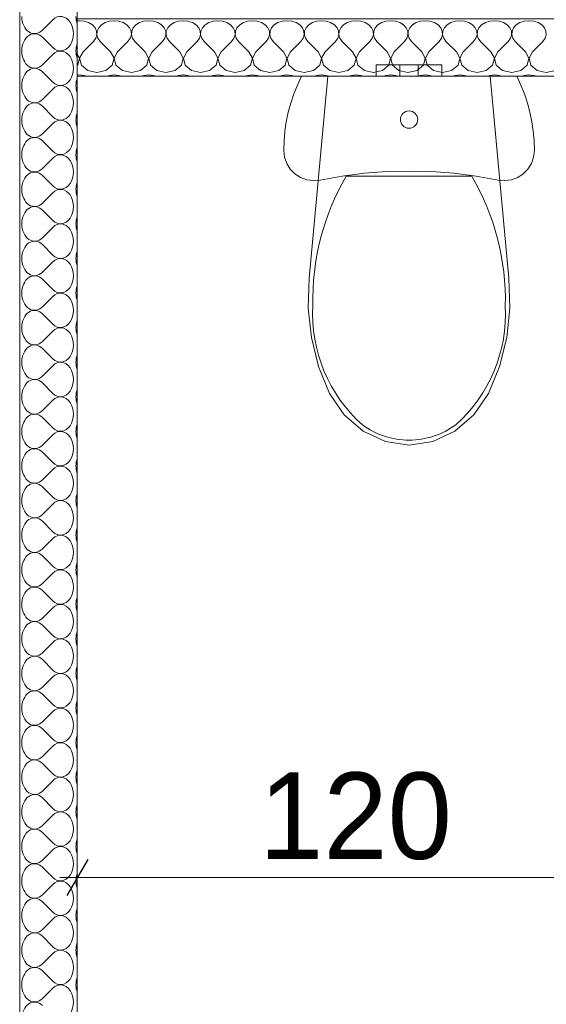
# Model space of a CAD drawing. Header units: millimetres. Extents: x 100377 to 152816, y -1988 to 13902.
# Tile 15 of 58: x 128595 to 129509, y 1867 to 3575. Entities that reach past the tile are written whole.
import ezdxf

# ---------------------------------------------------------------- set-up
doc = ezdxf.new("R2010")
doc.units = ezdxf.units.MM
doc.header["$MEASUREMENT"] = 0
doc.layers.add('Nowe_0', color=7, linetype='Continuous')
doc.layers.add('Nowe_299-A Wymiary Opisy', color=7, linetype='Continuous')
for name, color, linetype, lineweight in [('Nowe_0_Nr_pióra__1', 7, 'Continuous', 13), ('Nowe_0_Nr_pióra__2', 251, 'Continuous', 13), ('Nowe_0_Nr_pióra__58', 1, 'Continuous', 13), ('Nowe_299-A Wymiary Opisy_Nr_pióra__1', 7, 'Continuous', 13), ('Nowe_299-A Wymiary Opisy_Nr_pióra__21', 7, 'Continuous', 25), ('Nowe_810-G Ogólne_Nr_pióra__1', 7, 'Continuous', 13)]:
    doc.layers.add(name, color=color, linetype=linetype, lineweight=lineweight)
doc.styles.add('STYL_AUTOMATYCZNY_1', font='txt')
doc.dimstyles.new('STYL_AUTOMATYCZNY__3', dxfattribs={"dimtxt": 150, "dimasz": 47.5, "dimexe": 0.18, "dimexo": 300, "dimgap": 0.09, "dimtad": 1, "dimtih": 1, "dimtoh": 1, "dimdec": 0, "dimlfac": 0.1, "dimzin": 0, "dimdsep": 46, "dimtxsty": 'STYL_AUTOMATYCZNY_1', "dimblk": 'ARROWHEAD_2', "dimblk1": 'ARROWHEAD_2', "dimblk2": 'ARROWHEAD_2', "dimcen": 0.09, "dimclrd": 7, "dimclre": 7, "dimclrt": 7, "dimadec": 1, "dimazin": 0, "dimtfac": 1, "dimtdec": 4, "dimtmove": 0, "dimatfit": 3, "dimfxl": 0, "dimtolj": 1, "dimtzin": 0, "dimarcsym": 0})

# ---------------------------------------------------------------- blocks, each defined once
blk = doc.blocks.new('*X28')
at = {"layer": 'Nowe_0_Nr_pióra__1', "color": 7, "linetype": 'Continuous', "lineweight": 13}
for p, q in [((128698.8, 3573.5), (128694.9, 3573)), ((128707, 3572.6), (128698.8, 3573.5)), ((128714.6, 3570.1), (128707, 3572.6)), ((128750.6, 3572.6), (128743.1, 3570.1)), ((128758.8, 3573.5), (128750.6, 3572.6)), ((128767, 3572.6), (128758.8, 3573.5)), ((128774.6, 3570.1), (128767, 3572.6)), ((128810.6, 3572.6), (128803.1, 3570.1)), ((128818.8, 3573.5), (128810.6, 3572.6)), ((128827, 3572.6), (128818.8, 3573.5)), ((128834.6, 3570.1), (128827, 3572.6)), ((128870.6, 3572.6), (128863.1, 3570.1)), ((128878.8, 3573.5), (128870.6, 3572.6)), ((128887, 3572.6), (128878.8, 3573.5)), ((128894.6, 3570.1), (128887, 3572.6)), ((128930.6, 3572.6), (128923.1, 3570.1)), ((128938.8, 3573.5), (128930.6, 3572.6)), ((128947, 3572.6), (128938.8, 3573.5)), ((128954.6, 3570.1), (128947, 3572.6)), ((128990.6, 3572.6), (128983.1, 3570.1)), ((128998.8, 3573.5), (128990.6, 3572.6)), ((129007, 3572.6), (128998.8, 3573.5)), ((129014.6, 3570.1), (129007, 3572.6)), ((129050.6, 3572.6), (129043.1, 3570.1)), ((129058.8, 3573.5), (129050.6, 3572.6)), ((129067, 3572.6), (129058.8, 3573.5)), ((129074.6, 3570.1), (129067, 3572.6)), ((129110.6, 3572.6), (129103.1, 3570.1)), ((129118.8, 3573.5), (129110.6, 3572.6)), ((129127, 3572.6), (129118.8, 3573.5)), ((129134.6, 3570.1), (129127, 3572.6)), ((129170.6, 3572.6), (129163.1, 3570.1)), ((129178.8, 3573.5), (129170.6, 3572.6)), ((129187, 3572.6), (129178.8, 3573.5)), ((129194.6, 3570.1), (129187, 3572.6)), ((129230.6, 3572.6), (129223.1, 3570.1)), ((129238.8, 3573.5), (129230.6, 3572.6)), ((129247, 3572.6), (129238.8, 3573.5)), ((129254.6, 3570.1), (129247, 3572.6)), ((129290.6, 3572.6), (129283.1, 3570.1)), ((129298.8, 3573.5), (129290.6, 3572.6)), ((129307, 3572.6), (129298.8, 3573.5)), ((129314.6, 3570.1), (129307, 3572.6)), ((129350.6, 3572.6), (129343.1, 3570.1)), ((129358.8, 3573.5), (129350.6, 3572.6)), ((129367, 3572.6), (129358.8, 3573.5)), ((129374.6, 3570.1), (129367, 3572.6)), ((129410.6, 3572.6), (129403.1, 3570.1)), ((129418.8, 3573.5), (129410.6, 3572.6)), ((129427, 3572.6), (129418.8, 3573.5)), ((129434.6, 3570.1), (129427, 3572.6)), ((129470.6, 3572.6), (129463.1, 3570.1)), ((129478.8, 3573.5), (129470.6, 3572.6)), ((129487, 3572.6), (129478.8, 3573.5)), ((129494.6, 3570.1), (129487, 3572.6)), ((128721, 3566.2), (128714.6, 3570.1)), ((128725.7, 3561.1), (128721, 3566.2)), ((128728.3, 3555.2), (128725.7, 3561.1)), ((128728.7, 3549), (128728.3, 3555.2)), ((128729.4, 3555.2), (128729, 3549)), ((128732, 3561.1), (128729.4, 3555.2)), ((128736.7, 3566.2), (128732, 3561.1)), ((128743.1, 3570.1), (128736.7, 3566.2)), ((128781, 3566.2), (128774.6, 3570.1)), ((128785.7, 3561.1), (128781, 3566.2)), ((128788.3, 3555.2), (128785.7, 3561.1)), ((128788.7, 3549), (128788.3, 3555.2)), ((128789.4, 3555.2), (128789, 3549)), ((128792, 3561.1), (128789.4, 3555.2)), ((128796.7, 3566.2), (128792, 3561.1)), ((128803.1, 3570.1), (128796.7, 3566.2)), ((128841, 3566.2), (128834.6, 3570.1)), ((128845.7, 3561.1), (128841, 3566.2)), ((128848.3, 3555.2), (128845.7, 3561.1)), ((128848.7, 3549), (128848.3, 3555.2)), ((128849.4, 3555.2), (128849, 3549)), ((128852, 3561.1), (128849.4, 3555.2)), ((128856.7, 3566.2), (128852, 3561.1)), ((128863.1, 3570.1), (128856.7, 3566.2)), ((128901, 3566.2), (128894.6, 3570.1)), ((128905.7, 3561.1), (128901, 3566.2)), ((128908.3, 3555.2), (128905.7, 3561.1)), ((128908.7, 3549), (128908.3, 3555.2)), ((128909.4, 3555.2), (128909, 3549)), ((128912, 3561.1), (128909.4, 3555.2)), ((128916.7, 3566.2), (128912, 3561.1)), ((128923.1, 3570.1), (128916.7, 3566.2)), ((128961, 3566.2), (128954.6, 3570.1)), ((128965.7, 3561.1), (128961, 3566.2)), ((128968.3, 3555.2), (128965.7, 3561.1)), ((128968.7, 3549), (128968.3, 3555.2)), ((128969.4, 3555.2), (128969, 3549)), ((128972, 3561.1), (128969.4, 3555.2)), ((128976.7, 3566.2), (128972, 3561.1)), ((128983.1, 3570.1), (128976.7, 3566.2)), ((129021, 3566.2), (129014.6, 3570.1)), ((129025.7, 3561.1), (129021, 3566.2)), ((129028.3, 3555.2), (129025.7, 3561.1)), ((129028.7, 3549), (129028.3, 3555.2)), ((129029.4, 3555.2), (129029, 3549)), ((129032, 3561.1), (129029.4, 3555.2)), ((129036.7, 3566.2), (129032, 3561.1)), ((129043.1, 3570.1), (129036.7, 3566.2)), ((129081, 3566.2), (129074.6, 3570.1)), ((129085.7, 3561.1), (129081, 3566.2)), ((129088.3, 3555.2), (129085.7, 3561.1)), ((129088.7, 3549), (129088.3, 3555.2)), ((129089.4, 3555.2), (129089, 3549)), ((129092, 3561.1), (129089.4, 3555.2)), ((129096.7, 3566.2), (129092, 3561.1)), ((129103.1, 3570.1), (129096.7, 3566.2)), ((129141, 3566.2), (129134.6, 3570.1)), ((129145.7, 3561.1), (129141, 3566.2)), ((129148.3, 3555.2), (129145.7, 3561.1)), ((129148.7, 3549), (129148.3, 3555.2)), ((129149.4, 3555.2), (129149, 3549)), ((129152, 3561.1), (129149.4, 3555.2)), ((129156.7, 3566.2), (129152, 3561.1)), ((129163.1, 3570.1), (129156.7, 3566.2)), ((129201, 3566.2), (129194.6, 3570.1)), ((129205.7, 3561.1), (129201, 3566.2)), ((129208.3, 3555.2), (129205.7, 3561.1)), ((129208.7, 3549), (129208.3, 3555.2)), ((129209.4, 3555.2), (129209, 3549)), ((129212, 3561.1), (129209.4, 3555.2)), ((129216.7, 3566.2), (129212, 3561.1)), ((129223.1, 3570.1), (129216.7, 3566.2)), ((129261, 3566.2), (129254.6, 3570.1)), ((129265.7, 3561.1), (129261, 3566.2)), ((129268.3, 3555.2), (129265.7, 3561.1)), ((129268.7, 3549), (129268.3, 3555.2)), ((129269.4, 3555.2), (129269, 3549)), ((129272, 3561.1), (129269.4, 3555.2)), ((129276.7, 3566.2), (129272, 3561.1)), ((129283.1, 3570.1), (129276.7, 3566.2)), ((129321, 3566.2), (129314.6, 3570.1)), ((129325.7, 3561.1), (129321, 3566.2)), ((129328.3, 3555.2), (129325.7, 3561.1)), ((129328.7, 3549), (129328.3, 3555.2)), ((129329.4, 3555.2), (129329, 3549)), ((129332, 3561.1), (129329.4, 3555.2)), ((129336.7, 3566.2), (129332, 3561.1)), ((129343.1, 3570.1), (129336.7, 3566.2)), ((129381, 3566.2), (129374.6, 3570.1)), ((129385.7, 3561.1), (129381, 3566.2)), ((129388.3, 3555.2), (129385.7, 3561.1)), ((129388.7, 3549), (129388.3, 3555.2)), ((129389.4, 3555.2), (129389, 3549)), ((129392, 3561.1), (129389.4, 3555.2)), ((129396.7, 3566.2), (129392, 3561.1)), ((129403.1, 3570.1), (129396.7, 3566.2)), ((129441, 3566.2), (129434.6, 3570.1)), ((129445.7, 3561.1), (129441, 3566.2)), ((129448.3, 3555.2), (129445.7, 3561.1)), ((129448.7, 3549), (129448.3, 3555.2)), ((129449.4, 3555.2), (129449, 3549)), ((129452, 3561.1), (129449.4, 3555.2)), ((129456.7, 3566.2), (129452, 3561.1)), ((129463.1, 3570.1), (129456.7, 3566.2)), ((129501, 3566.2), (129494.6, 3570.1)), ((129505.7, 3561.1), (129501, 3566.2)), ((129508.3, 3555.2), (129505.7, 3561.1)), ((129508.7, 3549), (129508.3, 3555.2)), ((128704.8, 3519.7), (128722.8, 3537.6)), ((128722.8, 3537.6), (128726.8, 3543)), ((128726.8, 3543), (128728.7, 3549)), ((128729, 3549), (128730.8, 3543)), ((128730.8, 3543), (128734.8, 3537.6)), ((128752.8, 3519.7), (128734.8, 3537.6)), ((128764.8, 3519.7), (128782.8, 3537.6)), ((128782.8, 3537.6), (128786.8, 3543)), ((128786.8, 3543), (128788.7, 3549)), ((128789, 3549), (128790.8, 3543)), ((128790.8, 3543), (128794.8, 3537.6)), ((128812.8, 3519.7), (128794.8, 3537.6)), ((128824.8, 3519.7), (128842.8, 3537.6)), ((128842.8, 3537.6), (128846.8, 3543)), ((128846.8, 3543), (128848.7, 3549)), ((128849, 3549), (128850.8, 3543)), ((128850.8, 3543), (128854.8, 3537.6)), ((128872.8, 3519.7), (128854.8, 3537.6)), ((128884.8, 3519.7), (128902.8, 3537.6)), ((128902.8, 3537.6), (128906.8, 3543)), ((128906.8, 3543), (128908.7, 3549)), ((128909, 3549), (128910.8, 3543)), ((128910.8, 3543), (128914.8, 3537.6)), ((128932.8, 3519.7), (128914.8, 3537.6)), ((128944.8, 3519.7), (128962.8, 3537.6)), ((128962.8, 3537.6), (128966.8, 3543)), ((128966.8, 3543), (128968.7, 3549)), ((128969, 3549), (128970.8, 3543)), ((128970.8, 3543), (128974.8, 3537.6)), ((128992.8, 3519.7), (128974.8, 3537.6)), ((129004.8, 3519.7), (129022.8, 3537.6)), ((129022.8, 3537.6), (129026.8, 3543)), ((129026.8, 3543), (129028.7, 3549)), ((129029, 3549), (129030.8, 3543)), ((129030.8, 3543), (129034.8, 3537.6)), ((129052.8, 3519.7), (129034.8, 3537.6)), ((129064.8, 3519.7), (129082.8, 3537.6)), ((129082.8, 3537.6), (129086.8, 3543)), ((129086.8, 3543), (129088.7, 3549)), ((129089, 3549), (129090.8, 3543)), ((129090.8, 3543), (129094.8, 3537.6)), ((129112.8, 3519.7), (129094.8, 3537.6)), ((129124.8, 3519.7), (129142.8, 3537.6)), ((129142.8, 3537.6), (129146.8, 3543)), ((129146.8, 3543), (129148.7, 3549)), ((129149, 3549), (129150.8, 3543)), ((129150.8, 3543), (129154.8, 3537.6)), ((129172.8, 3519.7), (129154.8, 3537.6)), ((129184.8, 3519.7), (129202.8, 3537.6)), ((129202.8, 3537.6), (129206.8, 3543)), ((129206.8, 3543), (129208.7, 3549)), ((129209, 3549), (129210.8, 3543)), ((129210.8, 3543), (129214.8, 3537.6)), ((129232.8, 3519.7), (129214.8, 3537.6)), ((129244.8, 3519.7), (129262.8, 3537.6)), ((129262.8, 3537.6), (129266.8, 3543)), ((129266.8, 3543), (129268.7, 3549)), ((129269, 3549), (129270.8, 3543)), ((129270.8, 3543), (129274.8, 3537.6)), ((129292.8, 3519.7), (129274.8, 3537.6)), ((129304.8, 3519.7), (129322.8, 3537.6)), ((129322.8, 3537.6), (129326.8, 3543)), ((129326.8, 3543), (129328.7, 3549)), ((129329, 3549), (129330.8, 3543)), ((129330.8, 3543), (129334.8, 3537.6)), ((129352.8, 3519.7), (129334.8, 3537.6)), ((129364.8, 3519.7), (129382.8, 3537.6)), ((129382.8, 3537.6), (129386.8, 3543)), ((129386.8, 3543), (129388.7, 3549)), ((129389, 3549), (129390.8, 3543)), ((129390.8, 3543), (129394.8, 3537.6)), ((129412.8, 3519.7), (129394.8, 3537.6)), ((129424.8, 3519.7), (129442.8, 3537.6)), ((129442.8, 3537.6), (129446.8, 3543)), ((129446.8, 3543), (129448.7, 3549)), ((129449, 3549), (129450.8, 3543)), ((129450.8, 3543), (129454.8, 3537.6)), ((129472.8, 3519.7), (129454.8, 3537.6)), ((129484.8, 3519.7), (129502.8, 3537.6)), ((129502.8, 3537.6), (129506.8, 3543)), ((129506.8, 3543), (129508.7, 3549)), ((128704.8, 3519.7), (128699, 3508.3)), ((128758.7, 3508.3), (128752.8, 3519.7)), ((128764.8, 3519.7), (128759, 3508.3)), ((128818.7, 3508.3), (128812.8, 3519.7)), ((128824.8, 3519.7), (128819, 3508.3)), ((128878.7, 3508.3), (128872.8, 3519.7)), ((128884.8, 3519.7), (128879, 3508.3)), ((128938.7, 3508.3), (128932.8, 3519.7)), ((128944.8, 3519.7), (128939, 3508.3)), ((128998.7, 3508.3), (128992.8, 3519.7)), ((129004.8, 3519.7), (128999, 3508.3)), ((129058.7, 3508.3), (129052.8, 3519.7)), ((129064.8, 3519.7), (129059, 3508.3)), ((129118.7, 3508.3), (129112.8, 3519.7)), ((129124.8, 3519.7), (129119, 3508.3)), ((129178.7, 3508.3), (129172.8, 3519.7)), ((129184.8, 3519.7), (129179, 3508.3)), ((129238.7, 3508.3), (129232.8, 3519.7)), ((129244.8, 3519.7), (129239, 3508.3)), ((129298.7, 3508.3), (129292.8, 3519.7)), ((129304.8, 3519.7), (129299, 3508.3)), ((129358.7, 3508.3), (129352.8, 3519.7)), ((129364.8, 3519.7), (129359, 3508.3)), ((129418.7, 3508.3), (129412.8, 3519.7)), ((129424.8, 3519.7), (129419, 3508.3)), ((129478.7, 3508.3), (129472.8, 3519.7)), ((129484.8, 3519.7), (129479, 3508.3)), ((128698.7, 3508.3), (128694.9, 3515.6)), ((128695.7, 3496.2), (128698.7, 3508.3)), ((128699, 3508.3), (128702, 3496.2)), ((128755.7, 3496.2), (128758.7, 3508.3)), ((128759, 3508.3), (128762, 3496.2)), ((128815.7, 3496.2), (128818.7, 3508.3)), ((128819, 3508.3), (128822, 3496.2)), ((128875.7, 3496.2), (128878.7, 3508.3)), ((128879, 3508.3), (128882, 3496.2)), ((128935.7, 3496.2), (128938.7, 3508.3)), ((128939, 3508.3), (128942, 3496.2)), ((128995.7, 3496.2), (128998.7, 3508.3)), ((128999, 3508.3), (129002, 3496.2)), ((129055.7, 3496.2), (129058.7, 3508.3)), ((129059, 3508.3), (129062, 3496.2)), ((129115.7, 3496.2), (129118.7, 3508.3)), ((129119, 3508.3), (129122, 3496.2)), ((129175.7, 3496.2), (129178.7, 3508.3)), ((129179, 3508.3), (129182, 3496.2)), ((129235.7, 3496.2), (129238.7, 3508.3)), ((129239, 3508.3), (129242, 3496.2)), ((129295.7, 3496.2), (129298.7, 3508.3)), ((129299, 3508.3), (129302, 3496.2)), ((129355.7, 3496.2), (129358.7, 3508.3)), ((129359, 3508.3), (129362, 3496.2)), ((129415.7, 3496.2), (129418.7, 3508.3)), ((129419, 3508.3), (129422, 3496.2)), ((129475.7, 3496.2), (129478.7, 3508.3)), ((129479, 3508.3), (129482, 3496.2)), ((128694.9, 3495.6), (128695.7, 3496.2)), ((128702, 3496.2), (128713.1, 3487.2)), ((128713.1, 3487.2), (128728.8, 3483.9)), ((128728.8, 3483.9), (128744.6, 3487.2)), ((128744.6, 3487.2), (128755.7, 3496.2)), ((128762, 3496.2), (128773.1, 3487.2)), ((128773.1, 3487.2), (128788.8, 3483.9)), ((128788.8, 3483.9), (128804.6, 3487.2)), ((128804.6, 3487.2), (128815.7, 3496.2)), ((128822, 3496.2), (128833.1, 3487.2)), ((128833.1, 3487.2), (128848.8, 3483.9)), ((128848.8, 3483.9), (128864.6, 3487.2)), ((128864.6, 3487.2), (128875.7, 3496.2)), ((128882, 3496.2), (128893.1, 3487.2)), ((128893.1, 3487.2), (128908.8, 3483.9)), ((128908.8, 3483.9), (128924.6, 3487.2)), ((128924.6, 3487.2), (128935.7, 3496.2)), ((128942, 3496.2), (128953.1, 3487.2)), ((128953.1, 3487.2), (128968.8, 3483.9)), ((128968.8, 3483.9), (128984.6, 3487.2)), ((128984.6, 3487.2), (128995.7, 3496.2)), ((129002, 3496.2), (129013.1, 3487.2)), ((129013.1, 3487.2), (129028.8, 3483.9)), ((129028.8, 3483.9), (129044.6, 3487.2)), ((129044.6, 3487.2), (129055.7, 3496.2)), ((129062, 3496.2), (129073.1, 3487.2)), ((129073.1, 3487.2), (129088.8, 3483.9)), ((129088.8, 3483.9), (129104.6, 3487.2)), ((129104.6, 3487.2), (129115.7, 3496.2)), ((129122, 3496.2), (129133.1, 3487.2)), ((129133.1, 3487.2), (129148.8, 3483.9)), ((129148.8, 3483.9), (129164.6, 3487.2)), ((129164.6, 3487.2), (129175.7, 3496.2)), ((129182, 3496.2), (129193.1, 3487.2)), ((129193.1, 3487.2), (129208.8, 3483.9)), ((129208.8, 3483.9), (129224.6, 3487.2)), ((129224.6, 3487.2), (129235.7, 3496.2)), ((129242, 3496.2), (129253.1, 3487.2)), ((129253.1, 3487.2), (129268.8, 3483.9)), ((129268.8, 3483.9), (129284.6, 3487.2)), ((129284.6, 3487.2), (129295.7, 3496.2)), ((129302, 3496.2), (129313.1, 3487.2)), ((129313.1, 3487.2), (129328.8, 3483.9)), ((129328.8, 3483.9), (129344.6, 3487.2)), ((129344.6, 3487.2), (129355.7, 3496.2)), ((129362, 3496.2), (129373.1, 3487.2)), ((129373.1, 3487.2), (129388.8, 3483.9)), ((129388.8, 3483.9), (129404.6, 3487.2)), ((129404.6, 3487.2), (129415.7, 3496.2)), ((129422, 3496.2), (129433.1, 3487.2)), ((129433.1, 3487.2), (129448.8, 3483.9)), ((129448.8, 3483.9), (129464.6, 3487.2)), ((129464.6, 3487.2), (129475.7, 3496.2)), ((129482, 3496.2), (129493.1, 3487.2)), ((129493.1, 3487.2), (129508.8, 3483.9)), ((129508.8, 3483.9), (129524.6, 3487.2)), ((128698.8, 3479.4), (128694.9, 3479)), ((128707, 3478.5), (128698.8, 3479.4)), ((128711.6, 3477), (128707, 3478.5)), ((128750.6, 3478.5), (128746.1, 3477)), ((128758.8, 3479.4), (128750.6, 3478.5)), ((128767, 3478.5), (128758.8, 3479.4)), ((128771.6, 3477), (128767, 3478.5)), ((128810.6, 3478.5), (128806.1, 3477)), ((128818.8, 3479.4), (128810.6, 3478.5)), ((128827, 3478.5), (128818.8, 3479.4)), ((128831.6, 3477), (128827, 3478.5)), ((128870.6, 3478.5), (128866.1, 3477)), ((128878.8, 3479.4), (128870.6, 3478.5)), ((128887, 3478.5), (128878.8, 3479.4)), ((128891.6, 3477), (128887, 3478.5)), ((128930.6, 3478.5), (128926.1, 3477)), ((128938.8, 3479.4), (128930.6, 3478.5)), ((128947, 3478.5), (128938.8, 3479.4)), ((128951.6, 3477), (128947, 3478.5)), ((128990.6, 3478.5), (128986.1, 3477)), ((128998.8, 3479.4), (128990.6, 3478.5)), ((129007, 3478.5), (128998.8, 3479.4)), ((129011.6, 3477), (129007, 3478.5)), ((129050.6, 3478.5), (129046.1, 3477)), ((129058.8, 3479.4), (129050.6, 3478.5)), ((129067, 3478.5), (129058.8, 3479.4)), ((129071.6, 3477), (129067, 3478.5)), ((129110.6, 3478.5), (129106.1, 3477)), ((129118.8, 3479.4), (129110.6, 3478.5)), ((129127, 3478.5), (129118.8, 3479.4)), ((129131.6, 3477), (129127, 3478.5)), ((129170.6, 3478.5), (129166.1, 3477)), ((129178.8, 3479.4), (129170.6, 3478.5)), ((129187, 3478.5), (129178.8, 3479.4)), ((129191.6, 3477), (129187, 3478.5)), ((129230.6, 3478.5), (129226.1, 3477)), ((129238.8, 3479.4), (129230.6, 3478.5)), ((129247, 3478.5), (129238.8, 3479.4)), ((129251.6, 3477), (129247, 3478.5)), ((129290.6, 3478.5), (129286.1, 3477)), ((129298.8, 3479.4), (129290.6, 3478.5)), ((129307, 3478.5), (129298.8, 3479.4)), ((129311.6, 3477), (129307, 3478.5)), ((129350.6, 3478.5), (129346.1, 3477)), ((129358.8, 3479.4), (129350.6, 3478.5)), ((129367, 3478.5), (129358.8, 3479.4)), ((129371.6, 3477), (129367, 3478.5)), ((129410.6, 3478.5), (129406.1, 3477)), ((129418.8, 3479.4), (129410.6, 3478.5)), ((129427, 3478.5), (129418.8, 3479.4)), ((129431.6, 3477), (129427, 3478.5)), ((129470.6, 3478.5), (129466.1, 3477)), ((129478.8, 3479.4), (129470.6, 3478.5)), ((129487, 3478.5), (129478.8, 3479.4)), ((129491.6, 3477), (129487, 3478.5))]:
    blk.add_line(p, q, dxfattribs=at)
blk = doc.blocks.new('Wypełnienie_14_1', base_point=(0, 0))
at = {"layer": 'Nowe_0_Nr_pióra__1', "color": 7, "linetype": 'Continuous', "lineweight": 13, "flags": 128}
blk.add_lwpolyline([(128694.9, 3477), (131477.7, 3477), (131477.7, 3577), (128694.9, 3577)], close=True, dxfattribs=at)
at = {"layer": 'Nowe_0_Nr_pióra__1', "color": 7, "linetype": 'Continuous', "lineweight": 13}
blk.add_blockref('*X28', (0, 0), dxfattribs=at)
blk = doc.blocks.new('*X32')
at = {"layer": 'Nowe_0_Nr_pióra__1', "color": 7, "linetype": 'Continuous', "lineweight": 13}
for p, q in [((128652.2, 3575), (128634.3, 3557)), ((128652.2, 3527), (128634.3, 3545)), ((128652.2, 3515), (128634.3, 3497)), ((128652.2, 3467), (128634.3, 3485)), ((128652.2, 3455), (128634.3, 3437)), ((128652.2, 3407), (128634.3, 3425)), ((128652.2, 3395), (128634.3, 3377)), ((128652.2, 3347), (128634.3, 3365)), ((128652.2, 3335), (128634.3, 3317)), ((128652.2, 3287), (128634.3, 3305)), ((128652.2, 3275), (128634.3, 3257)), ((128652.2, 3227), (128634.3, 3245)), ((128652.2, 3215), (128634.3, 3197)), ((128652.2, 3167), (128634.3, 3185)), ((128652.2, 3155), (128634.3, 3137)), ((128652.2, 3107), (128634.3, 3125)), ((128652.2, 3095), (128634.3, 3077)), ((128652.2, 3047), (128634.3, 3065)), ((128652.2, 3035), (128634.3, 3017)), ((128652.2, 2987), (128634.3, 3005)), ((128652.2, 2975), (128634.3, 2957)), ((128652.2, 2927), (128634.3, 2945)), ((128652.2, 2915), (128634.3, 2897)), ((128652.2, 2867), (128634.3, 2885)), ((128652.2, 2855), (128634.3, 2837)), ((128652.2, 2807), (128634.3, 2825)), ((128652.2, 2795), (128634.3, 2777)), ((128652.2, 2747), (128634.3, 2765)), ((128652.2, 2735), (128634.3, 2717)), ((128652.2, 2687), (128634.3, 2705)), ((128652.2, 2675), (128634.3, 2657)), ((128652.2, 2627), (128634.3, 2645)), ((128652.2, 2615), (128634.3, 2597)), ((128652.2, 2567), (128634.3, 2585)), ((128652.2, 2555), (128634.3, 2537)), ((128652.2, 2507), (128634.3, 2525)), ((128652.2, 2495), (128634.3, 2477)), ((128652.2, 2447), (128634.3, 2465)), ((128652.2, 2435), (128634.3, 2417)), ((128652.2, 2387), (128634.3, 2405)), ((128652.2, 2375), (128634.3, 2357)), ((128652.2, 2327), (128634.3, 2345)), ((128652.2, 2315), (128634.3, 2297)), ((128652.2, 2267), (128634.3, 2285)), ((128652.2, 2255), (128634.3, 2237)), ((128652.2, 2207), (128634.3, 2225)), ((128652.2, 2195), (128634.3, 2177)), ((128652.2, 2147), (128634.3, 2165)), ((128652.2, 2135), (128634.3, 2117)), ((128652.2, 2087), (128634.3, 2105)), ((128652.2, 2075), (128634.3, 2057)), ((128652.2, 2027), (128634.3, 2045)), ((128652.2, 2015), (128634.3, 1997)), ((128652.2, 1967), (128634.3, 1985)), ((128652.2, 1955), (128634.3, 1937)), ((128652.2, 1907), (128634.3, 1925)), ((128652.2, 1895), (128634.3, 1877))]:
    blk.add_line(p, q, dxfattribs=at)
for centre, start_param, end_param in [((128620.9, 3581), 1.570796, 3.785094), ((128665.7, 3551), 2.498092, 6.926686), ((128715, 3581), 1.570796, 2.032485), ((128620.9, 3521), 5.639684, 7.853982), ((128620.9, 3521), 1.570796, 3.785094), ((128665.7, 3491), 2.498092, 6.926686), ((128715, 3521), 1.109107, 1.570796), ((128715, 3521), 1.570796, 2.032485), ((128620.9, 3461), 5.639684, 7.853982), ((128715, 3461), 1.109107, 1.570796), ((128620.9, 3461), 1.570796, 3.785094), ((128665.7, 3431), 2.498092, 6.926686), ((128715, 3461), 1.570796, 2.032485), ((128620.9, 3401), 5.639684, 7.853982), ((128620.9, 3401), 1.570796, 3.785094), ((128665.7, 3371), 2.498092, 6.926686), ((128715, 3401), 1.109107, 1.570796), ((128715, 3401), 1.570796, 2.032485), ((128620.9, 3341), 5.639684, 7.853982), ((128715, 3341), 1.109107, 1.570796), ((128620.9, 3341), 1.570796, 3.785094), ((128665.7, 3311), 2.498092, 6.926686), ((128715, 3341), 1.570796, 2.032485), ((128620.9, 3281), 5.639684, 7.853982), ((128620.9, 3281), 1.570796, 3.785094), ((128665.7, 3251), 2.498092, 6.926686), ((128715, 3281), 1.109107, 1.570796), ((128715, 3281), 1.570796, 2.032485), ((128620.9, 3221), 5.639684, 7.853982), ((128715, 3221), 1.109107, 1.570796), ((128620.9, 3221), 1.570796, 3.785094), ((128665.7, 3191), 2.498092, 6.926686), ((128715, 3221), 1.570796, 2.032485), ((128620.9, 3161), 5.639684, 7.853982), ((128620.9, 3161), 1.570796, 3.785094), ((128665.7, 3131), 2.498092, 6.926686), ((128715, 3161), 1.109107, 1.570796), ((128715, 3161), 1.570796, 2.032485), ((128620.9, 3101), 5.639684, 7.853982), ((128715, 3101), 1.109107, 1.570796), ((128620.9, 3101), 1.570796, 3.785094), ((128665.7, 3071), 2.498092, 6.926686), ((128715, 3101), 1.570796, 2.032485), ((128620.9, 3041), 5.639684, 7.853982), ((128620.9, 3041), 1.570796, 3.785094), ((128665.7, 3011), 2.498092, 6.926686), ((128715, 3041), 1.109107, 1.570796), ((128715, 3041), 1.570796, 2.032485), ((128620.9, 2981), 5.639684, 7.853982), ((128715, 2981), 1.109107, 1.570796), ((128620.9, 2981), 1.570796, 3.785094), ((128665.7, 2951), 2.498092, 6.926686), ((128715, 2981), 1.570796, 2.032485), ((128620.9, 2921), 5.639684, 7.853982), ((128665.7, 2891), 2.498092, 6.926686), ((128715, 2921), 1.109107, 1.570796), ((128620.9, 2921), 1.570796, 3.785094), ((128715, 2921), 1.570796, 2.032485), ((128620.9, 2861), 5.639684, 7.853982), ((128715, 2861), 1.109107, 1.570796), ((128620.9, 2861), 1.570796, 3.785094), ((128665.7, 2831), 2.498092, 6.926686), ((128715, 2861), 1.570796, 2.032485), ((128620.9, 2801), 5.639684, 7.853982), ((128665.7, 2771), 2.498092, 6.926686), ((128715, 2801), 1.109107, 1.570796), ((128620.9, 2801), 1.570796, 3.785094), ((128715, 2801), 1.570796, 2.032485), ((128620.9, 2741), 5.639684, 7.853982), ((128715, 2741), 1.109107, 1.570796), ((128620.9, 2741), 1.570796, 3.785094), ((128665.7, 2711), 2.498092, 6.926686), ((128715, 2741), 1.570796, 2.032485), ((128620.9, 2681), 5.639684, 7.853982), ((128665.7, 2651), 2.498092, 6.926686), ((128715, 2681), 1.109107, 1.570796), ((128620.9, 2681), 1.570796, 3.785094), ((128715, 2681), 1.570796, 2.032485), ((128620.9, 2621), 5.639684, 7.853982), ((128715, 2621), 1.109107, 1.570796), ((128620.9, 2621), 1.570796, 3.785094), ((128665.7, 2591), 2.498092, 6.926686), ((128715, 2621), 1.570796, 2.032485), ((128620.9, 2561), 5.639684, 7.853982), ((128665.7, 2531), 2.498092, 6.926686), ((128715, 2561), 1.109107, 1.570796), ((128620.9, 2561), 1.570796, 3.785094), ((128715, 2561), 1.570796, 2.032485), ((128620.9, 2501), 5.639684, 7.853982), ((128715, 2501), 1.109107, 1.570796), ((128620.9, 2501), 1.570796, 3.785094), ((128665.7, 2471), 2.498092, 6.926686), ((128715, 2501), 1.570796, 2.032485), ((128620.9, 2441), 5.639684, 7.853982), ((128665.7, 2411), 2.498092, 6.926686), ((128715, 2441), 1.109107, 1.570796), ((128620.9, 2441), 1.570796, 3.785094), ((128715, 2441), 1.570796, 2.032485), ((128620.9, 2381), 5.639684, 7.853982), ((128715, 2381), 1.109107, 1.570796), ((128620.9, 2381), 1.570796, 3.785094), ((128665.7, 2351), 2.498092, 6.926686), ((128715, 2381), 1.570796, 2.032485), ((128620.9, 2321), 5.639684, 7.853982), ((128665.7, 2291), 2.498092, 6.926686), ((128715, 2321), 1.109107, 1.570796), ((128620.9, 2321), 1.570796, 3.785094), ((128715, 2321), 1.570796, 2.032485), ((128620.9, 2261), 5.639684, 7.853982), ((128715, 2261), 1.109107, 1.570796), ((128620.9, 2261), 1.570796, 3.785094), ((128665.7, 2231), 2.498092, 6.926686), ((128715, 2261), 1.570796, 2.032485), ((128620.9, 2201), 5.639684, 7.853982), ((128665.7, 2171), 2.498092, 6.926686), ((128715, 2201), 1.109107, 1.570796), ((128620.9, 2201), 1.570796, 3.785094), ((128715, 2201), 1.570796, 2.032485), ((128620.9, 2141), 5.639684, 7.853982), ((128715, 2141), 1.109107, 1.570796), ((128620.9, 2141), 1.570796, 3.785094), ((128665.7, 2111), 2.498092, 6.926686), ((128715, 2141), 1.570796, 2.032485), ((128620.9, 2081), 5.639684, 7.853982), ((128665.7, 2051), 2.498092, 6.926686), ((128715, 2081), 1.109107, 1.570796), ((128620.9, 2081), 1.570796, 3.785094), ((128715, 2081), 1.570796, 2.032485), ((128620.9, 2021), 5.639684, 7.853982), ((128715, 2021), 1.109107, 1.570796), ((128620.9, 2021), 1.570796, 3.785094), ((128665.7, 1991), 2.498092, 6.926686), ((128715, 2021), 1.570796, 2.032485), ((128620.9, 1961), 5.639684, 7.853982), ((128715, 1961), 1.109107, 1.570796), ((128620.9, 1961), 1.570796, 3.785094), ((128665.7, 1931), 2.498092, 6.926686), ((128715, 1961), 1.570796, 2.032485), ((128620.9, 1901), 5.639684, 7.853982), ((128715, 1901), 1.109107, 1.570796), ((128620.9, 1901), 1.570796, 3.785094), ((128665.7, 1871), 2.498092, 6.926686), ((128715, 1901), 1.570796, 2.032485), ((128620.9, 1841), 5.639684, 7.853982)]:
    blk.add_ellipse(centre, major_axis=(0, 30), ratio=0.746596, start_param=start_param, end_param=end_param, dxfattribs=at)
blk = doc.blocks.new('Wypełnienie_16_1', base_point=(0, 0))
at = {"layer": 'Nowe_0_Nr_pióra__1', "color": 7, "linetype": 'Continuous', "lineweight": 13, "flags": 128}
blk.add_lwpolyline([(128594.9, 237), (128694.9, 237), (128694.9, 6504), (128594.9, 6504)], close=True, dxfattribs=at)
at = {"layer": 'Nowe_0_Nr_pióra__1', "color": 7, "linetype": 'Continuous', "lineweight": 13}
blk.add_blockref('*X32', (0, 0), dxfattribs=at)
blk = doc.blocks.new('WC 24')
at = {"layer": 'Nowe_0_Nr_pióra__2', "color": 251, "linetype": 'Continuous', "lineweight": 13}
for p, q in [((-57, 20), (-40.3, 20)), ((-57, 0), (-57, 20)), ((-40.3, 20), (-16, 20)), ((-16, 20), (-11.3, 20)), ((-16, 0), (-16, 20)), ((-11.3, 20), (0, 20)), ((0, 20), (11.3, 20)), ((11.3, 20), (16, 20)), ((16, 0), (16, 20)), ((16, 20), (40.3, 20)), ((40.3, 20), (57, 20)), ((57, 0), (57, 20)), ((0, 0), (11.3, 0)), ((11.3, 0), (16, 0)), ((16, 0), (40.3, 0)), ((40.3, 0), (57, 0)), ((-57, 0), (-40.3, 0)), ((-40.3, 0), (-16, 0)), ((-16, 0), (-11.3, 0)), ((-11.3, 0), (0, 0)), ((0, -173), (-108.9, -173)), ((108.9, -173), (0, -173))]:
    blk.add_line(p, q, dxfattribs=at)
at = {"layer": 'Nowe_0_Nr_pióra__2', "color": 251, "linetype": 'Continuous', "lineweight": 13, "flags": 128}
for points in [[(-186.8, 0), (-193.9, -15.1), (-200.1, -30.5), (-205.4, -46.3), (-209.7, -62.4), (-213.1, -78.7), (-215.5, -95.2), (-217, -111.8), (-217.5, -128.5), (-216.2, -140), (-212.4, -151), (-206.3, -160.9), (-198.2, -169.1), (-188.5, -175.5), (-177.6, -179.5), (-166.1, -181), (-154.5, -180), (-116.2, -173.2), (-77.6, -168.3), (-38.9, -165.4), (0, -164.4), (38.9, -165.4), (77.6, -168.3), (116.2, -173.2), (154.5, -180), (166.1, -181), (177.6, -179.5), (188.5, -175.5), (198.2, -169.1), (206.3, -160.9), (212.4, -151), (216.2, -140), (217.5, -128.5), (217, -111.8), (215.5, -95.2), (213.1, -78.7), (209.7, -62.4), (205.4, -46.3), (200.1, -30.5), (193.9, -15.1), (186.8, 0)], [(-169.4, -453.4), (-157, -503.2), (-138, -550.1), (-112.4, -587.3), (-79.4, -615.8), (-41, -633.8), (0, -640), (41, -633.8), (79.4, -615.8), (112.4, -587.3), (138, -550.1), (157, -503.2), (169.4, -453.4), (174.9, -402.1), (173.3, -350.4), (141, 0), (-141, 0), (-173.3, -350.4), (-174.9, -402.1)]]:
    blk.add_lwpolyline(points, close=True, dxfattribs=at)
at = {"layer": 'Nowe_0_Nr_pióra__2', "color": 251, "linetype": 'Continuous', "lineweight": 13}
blk.add_ellipse((0, -75), major_axis=(15, 0), ratio=0.999724, dxfattribs=at)
for centre, major_axis, start_param, end_param in [((258.1, -387.9), (0, 425.5), 1.041392, 1.594412), ((-258.1, -387.9), (0, 425.5), 4.688771, 5.241791), ((89.5, -412.3), (0, 257.1), 1.515065, 2.415654), ((-89.5, -412.3), (0, 257.1), 3.867528, 4.768116), ((0.8, -492.8), (0, 138.6), 2.509088, 3.135732), ((-0.8, -492.8), (0, 138.6), 3.147454, 3.774097)]:
    blk.add_ellipse(centre, major_axis=major_axis, ratio=0.999377, start_param=start_param, end_param=end_param, dxfattribs=at)
blk = doc.blocks.new('*D193')
at = {"layer": 'Nowe_299-A Wymiary Opisy_Nr_pióra__1', "color": 7, "linetype": 'Continuous', "lineweight": 13}
for p, q in [((128694.9, 2040.3), (128694.9, 2134)), ((129894.9, 2040.3), (129894.9, 2134)), ((128664.4, 2087.1), (128694.9, 2087.1)), ((128694.9, 2087.1), (129894.9, 2087.1))]:
    blk.add_line(p, q, dxfattribs=at)
at = {"layer": 'Nowe_299-A Wymiary Opisy_Nr_pióra__21', "color": 7, "linetype": 'Continuous', "lineweight": 25}
for p, q in [((128713, 2118.4), (128676.9, 2055.9)), ((129912.9, 2118.4), (129876.9, 2055.9))]:
    blk.add_line(p, q, dxfattribs=at)
at = {"layer": 'Nowe_299-A Wymiary Opisy_Nr_pióra__1', "color": 7, "lineweight": 13, "char_height": 150, "attachment_point": 7, "style": 'STYL_AUTOMATYCZNY_1'}
for s, insert in [('{\\A1;120}', (129010.4, 2117.1)), ('{\\A1;10}', (129649.2, 2117.1))]:
    blk.add_mtext(s, dxfattribs=dict(at, insert=insert))
blk = doc.blocks.new('ARROWHEAD_2')
at = {"color": 0, "linetype": 'Continuous', "lineweight": 0}
for p, q in [((-0.378, -0.655), (0.378, 0.655)), ((0, 0), (-1, 0))]:
    blk.add_line(p, q, dxfattribs=at)

msp = doc.modelspace()

# ---------------------------------------------------------------- linework, layer by layer
at = {"layer": 'Nowe_0_Nr_pióra__58', "color": 1, "linetype": 'Continuous', "lineweight": 13}
msp.add_lwpolyline([(128594.9, 11937), (128594.9, 237)], dxfattribs=at)
at = {"layer": 'Nowe_810-G Ogólne_Nr_pióra__1', "color": 7, "linetype": 'Continuous', "lineweight": 13}
msp.add_lwpolyline([(128594.9, 6554), (128594.9, 237)], dxfattribs=at)
msp.add_lwpolyline([(128594.9, 6554), (128594.9, 237)], dxfattribs=at)

# ---------------------------------------------------------------- block references
at = {"layer": 'Nowe_0', "color": 7, "linetype": 'Continuous', "lineweight": 13, "zscale": 1000}
msp.add_blockref('WC 24', (129270.7, 3477), dxfattribs=at)
at = {"layer": 'Nowe_0_Nr_pióra__1', "color": 7, "linetype": 'Continuous', "lineweight": 13}
for name in ['Wypełnienie_16_1', 'Wypełnienie_14_1']:
    msp.add_blockref(name, (0, 0), dxfattribs=at)

# ---------------------------------------------------------------- dimensions: what is measured, and where the dimension line sits
at = {"layer": 'Nowe_299-A Wymiary Opisy', "color": 7, "linetype": 'Continuous', "lineweight": 13}
dim = msp.add_linear_dim(base=(129894.9, 2087.1), p1=(128694.9, 2127.9), p2=(129894.9, 2152.3), dimstyle='STYL_AUTOMATYCZNY__3', dxfattribs=at)
dim.commit()
dim.dimension.update_dxf_attribs({"geometry": '*D193', "text_midpoint": (129181.9, 2192.1), "dimtype": 160})

doc.saveas('drawing.dxf')
